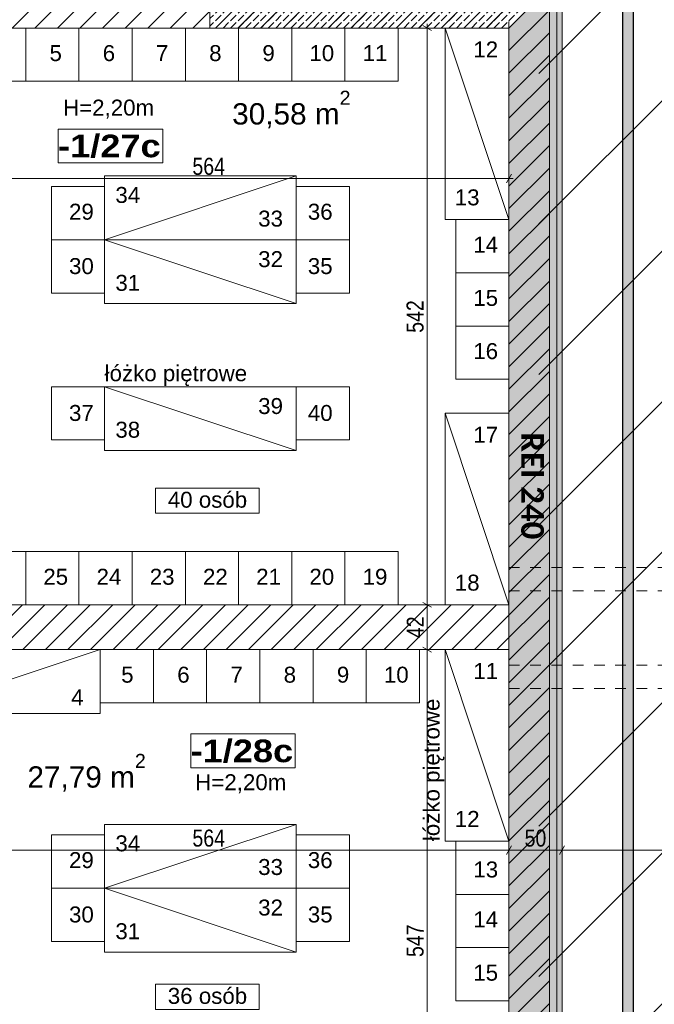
# Model space of a CAD drawing. Header units: centimetres. Extents: x 18292 to 3593338517, y 11794 to 62103.
# Tile 82 of 147: x 898357394 to 898357991, y 54859 to 55784. Entities that reach past the tile are written whole.
import ezdxf

# ---------------------------------------------------------------- set-up
doc = ezdxf.new("R2010")
doc.units = ezdxf.units.CM
doc.header["$MEASUREMENT"] = 0
doc.linetypes.add('Dashed-002', pattern=[20, 10, -10])
for name, color, linetype in [('410-Fundamenty', 7, 'Continuous'), ('499-Wymiary i opisy', 7, 'Continuous'), ('__PROJEKTOWANE', 7, 'Continuous'), ('__PROJEKTOWANE_WYPOSAŻENIE', 7, 'Continuous'), ('MF-NR', 7, 'Continuous'), ('MF_KRESKOWANIE', 7, 'Continuous'), ('MF_NR', 7, 'Continuous'), ('MF_SCIANY_KONSTR', 7, 'Continuous'), ('MF_WIDOK', 7, 'Continuous')]:
    doc.layers.add(name, color=color, linetype=linetype)
doc.styles.add('GENERATED_STYLE_2', font='txt')
doc.styles.add('GENERATED_STYLE_4', font='txt')
doc.styles.add('GENERATED_STYLE_5', font='txt')
doc.styles.add('GENERATED_STYLE_8', font='txt')
doc.dimstyles.new('GENERATED_STYLE__1', dxfattribs={"dimtxt": 16, "dimasz": 6.08, "dimexe": 0.18, "dimexo": 0.0625, "dimgap": 0.09, "dimtad": 1, "dimtih": 1, "dimtoh": 1, "dimdec": 0, "dimzin": 0, "dimdsep": 46, "dimtxsty": 'GENERATED_STYLE_4', "dimblk": 'ARROWHEAD_2', "dimblk1": 'ARROWHEAD_2', "dimblk2": 'ARROWHEAD_2', "dimcen": 0.09, "dimse1": 1, "dimse2": 1, "dimclrd": 7, "dimclre": 7, "dimclrt": 7, "dimadec": 0, "dimazin": 0, "dimtfac": 1, "dimtdec": 4, "dimtmove": 0, "dimatfit": 3, "dimfxl": 0, "dimtolj": 1, "dimtzin": 0, "dimarcsym": 0})
doc.dimstyles.new('GENERATED_STYLE__4', dxfattribs={"dimtxt": 16, "dimasz": 6.08, "dimexe": 0.18, "dimexo": 0.0625, "dimgap": 0.09, "dimtad": 1, "dimdec": 0, "dimzin": 0, "dimdsep": 46, "dimtxsty": 'GENERATED_STYLE_4', "dimblk": 'ARROWHEAD_2', "dimblk1": 'ARROWHEAD_2', "dimblk2": 'ARROWHEAD_2', "dimcen": 0.09, "dimse1": 1, "dimse2": 1, "dimclrd": 7, "dimclre": 7, "dimclrt": 7, "dimadec": 0, "dimazin": 0, "dimtfac": 1, "dimtdec": 4, "dimtmove": 0, "dimatfit": 3, "dimfxl": 0, "dimtolj": 1, "dimtzin": 0, "dimarcsym": 0})
pattern_1 = [(45, (903196041.254, 3898003.605), (-7.071067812, 7.071067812), [7.5, -2.5]), (45, (903196041.254, 3898010.676), (-7.071067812, 7.071067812), [7.5, -2.5])]

# ---------------------------------------------------------------- blocks, each defined once
blk = doc.blocks.new('*D359', base_point=(903196041.25, 3898003.61))
at = {"layer": '499-Wymiary i opisy', "color": 7, "linetype": 'Continuous', "lineweight": 13}
for p, q in [((898357292.28, 55639.09), (898357287.66, 55631.09)), ((898357289.97, 55629.09), (898357289.97, 55641.09)), ((898357851.66, 55631.09), (898357856.28, 55639.09)), ((898357853.97, 55629.09), (898357853.97, 55641.09)), ((898357289.97, 55635.09), (898357853.97, 55635.09)), ((898357853.97, 55635.09), (898357857.88, 55635.09))]:
    blk.add_line(p, q, dxfattribs=at)
at = {"layer": '499-Wymiary i opisy', "color": 7, "lineweight": 13, "insert": (898357556.61, 55638.29), "char_height": 16, "attachment_point": 7, "style": 'GENERATED_STYLE_4'}
blk.add_mtext('\\A1;{\\pql;\\fArial Narrow|b0|i0|c238|p34;564}', dxfattribs=at)
blk = doc.blocks.new('ARROWHEAD_2')
at = {"color": 0, "linetype": 'Continuous', "lineweight": 0}
for p, q in [((0, 0), (-1, 0)), ((-0.38, -0.66), (0.38, 0.66))]:
    blk.add_line(p, q, dxfattribs=at)
blk = doc.blocks.new('*D444', base_point=(903196041.25, 3898003.61))
at = {"layer": '499-Wymiary i opisy', "color": 7, "linetype": 'Continuous', "lineweight": 13}
for p, q in [((898358110.03, 55826.49), (898358110.03, 55830.41)), ((898358116.03, 55826.49), (898358104.03, 55826.49)), ((898358114.03, 55824.18), (898358106.03, 55828.8)), ((898358110.03, 55305.64), (898358110.03, 55826.49)), ((898358116.03, 55305.64), (898358104.03, 55305.64)), ((898358106.03, 55307.95), (898358114.03, 55303.33))]:
    blk.add_line(p, q, dxfattribs=at)
at = {"layer": '499-Wymiary i opisy', "color": 7, "lineweight": 13, "insert": (898358106.83, 55550.71), "char_height": 16, "attachment_point": 7, "rotation": 90, "style": 'GENERATED_STYLE_4'}
blk.add_mtext('\\A1;{\\pql;\\fArial Narrow|b0|i0|c238|p34;521}', dxfattribs=at)
blk = doc.blocks.new('*D513', base_point=(903196041.25, 3898003.61))
at = {"layer": '499-Wymiary i opisy', "color": 7, "linetype": 'Continuous', "lineweight": 13}
for p, q in [((898357783.2, 55192.49), (898357771.2, 55192.49)), ((898357773.2, 55194.8), (898357781.2, 55190.18)), ((898357777.2, 54645.49), (898357777.2, 55192.49)), ((898357773.2, 54647.8), (898357781.2, 54643.18)), ((898357783.2, 54645.49), (898357771.2, 54645.49))]:
    blk.add_line(p, q, dxfattribs=at)
at = {"layer": '499-Wymiary i opisy', "color": 7, "lineweight": 13, "insert": (898357774, 54903.63), "char_height": 16, "attachment_point": 7, "rotation": 90, "style": 'GENERATED_STYLE_4'}
blk.add_mtext('\\A1;{\\pql;\\fArial Narrow|b0|i0|c238|p34;547}', dxfattribs=at)
blk = doc.blocks.new('*D514', base_point=(903196041.25, 3898003.61))
at = {"layer": '499-Wymiary i opisy', "color": 7, "linetype": 'Continuous', "lineweight": 13}
for p, q in [((898357783.2, 55234.49), (898357771.2, 55234.49)), ((898357773.2, 55236.8), (898357781.2, 55232.18)), ((898357777.2, 55192.49), (898357777.2, 55234.49)), ((898357783.2, 55192.49), (898357771.2, 55192.49)), ((898357773.2, 55194.8), (898357781.2, 55190.18))]:
    blk.add_line(p, q, dxfattribs=at)
at = {"layer": '499-Wymiary i opisy', "color": 7, "lineweight": 13, "insert": (898357774, 55203.25), "char_height": 16, "attachment_point": 7, "rotation": 90, "style": 'GENERATED_STYLE_4'}
blk.add_mtext('\\A1;{\\pql;\\fArial Narrow|b0|i0|c238|p34;42}', dxfattribs=at)
blk = doc.blocks.new('*D515', base_point=(903196041.25, 3898003.61))
at = {"layer": '499-Wymiary i opisy', "color": 7, "linetype": 'Continuous', "lineweight": 13}
for p, q in [((898357783.2, 55776.49), (898357771.2, 55776.49)), ((898357781.2, 55774.18), (898357773.2, 55778.8)), ((898357777.2, 55776.49), (898357777.2, 55780.41)), ((898357777.2, 55234.49), (898357777.2, 55776.49)), ((898357783.2, 55234.49), (898357771.2, 55234.49)), ((898357773.2, 55236.8), (898357781.2, 55232.18))]:
    blk.add_line(p, q, dxfattribs=at)
at = {"layer": '499-Wymiary i opisy', "color": 7, "lineweight": 13, "insert": (898357774, 55490.13), "char_height": 16, "attachment_point": 7, "rotation": 90, "style": 'GENERATED_STYLE_4'}
blk.add_mtext('\\A1;{\\pql;\\fArial Narrow|b0|i0|c238|p34;542}', dxfattribs=at)
blk = doc.blocks.new('*D520', base_point=(903196041.25, 3898003.61))
at = {"layer": '499-Wymiary i opisy', "color": 7, "linetype": 'Continuous', "lineweight": 13}
for p, q in [((898357292.28, 55007.95), (898357287.66, 54999.95)), ((898357289.97, 54997.95), (898357289.97, 55009.95)), ((898357856.28, 55007.95), (898357851.66, 54999.95)), ((898357853.97, 54997.95), (898357853.97, 55009.95)), ((898357289.97, 55003.95), (898357853.97, 55003.95))]:
    blk.add_line(p, q, dxfattribs=at)
at = {"layer": '499-Wymiary i opisy', "color": 7, "lineweight": 13, "insert": (898357556.61, 55007.15), "char_height": 16, "attachment_point": 7, "style": 'GENERATED_STYLE_4'}
blk.add_mtext('\\A1;{\\pql;\\fArial Narrow|b0|i0|c238|p34;564}', dxfattribs=at)
blk = doc.blocks.new('*D521', base_point=(903196041.25, 3898003.61))
at = {"layer": '499-Wymiary i opisy', "color": 7, "linetype": 'Continuous', "lineweight": 13}
for p, q in [((898357856.28, 55007.95), (898357851.66, 54999.95)), ((898357853.97, 54997.95), (898357853.97, 55009.95)), ((898357906.28, 55007.95), (898357901.66, 54999.95)), ((898357903.97, 54997.95), (898357903.97, 55009.95)), ((898357853.97, 55003.95), (898357903.97, 55003.95))]:
    blk.add_line(p, q, dxfattribs=at)
at = {"layer": '499-Wymiary i opisy', "color": 7, "lineweight": 13, "insert": (898357868.73, 55007.15), "char_height": 16, "attachment_point": 7, "style": 'GENERATED_STYLE_4'}
blk.add_mtext('\\A1;{\\pql;\\fArial Narrow|b0|i0|c238|p34;50}', dxfattribs=at)
blk = doc.blocks.new('*D522', base_point=(903196041.25, 3898003.61))
at = {"layer": '499-Wymiary i opisy', "color": 7, "linetype": 'Continuous', "lineweight": 13}
for p, q in [((898357906.28, 55007.95), (898357901.66, 54999.95)), ((898357903.97, 54997.95), (898357903.97, 55009.95)), ((898358310.69, 55007.95), (898358306.07, 54999.95)), ((898358308.38, 54997.95), (898358308.38, 55009.95)), ((898357903.97, 55003.95), (898358308.38, 55003.95))]:
    blk.add_line(p, q, dxfattribs=at)
at = {"layer": '499-Wymiary i opisy', "color": 7, "lineweight": 13, "char_height": 16, "attachment_point": 7, "style": 'GENERATED_STYLE_4'}
for s, insert in [('\\A1;{\\pql;\\fArial Narrow|b0|i0|c238|p34;min. 400}', (898358060.62, 55007.15)), ('\\A1;{\\pql;\\fArial Narrow|b0|i0|c238|p34;24}', (898358285.59, 55007.15))]:
    blk.add_mtext(s, dxfattribs=dict(at, insert=insert))

msp = doc.modelspace()

# ---------------------------------------------------------------- hatches: boundary and pattern name
at = {"layer": '410-Fundamenty', "linetype": 'Continuous', "lineweight": 0, "true_color": 0x000000}
h = msp.add_hatch(dxfattribs=at)
h.set_pattern_fill('beton_0006', color=18, style=0, pattern_type=2)
h.set_pattern_definition(pattern_1)
h.paths.add_polyline_path([(898357572.97, 55776.49), (898357597.97, 55801.49), (898357597.97, 56288.49), (898357572.97, 56288.49)])
h = msp.add_hatch(dxfattribs=at)
h.set_pattern_fill('beton_0006', color=18, style=0, pattern_type=2)
h.set_pattern_definition(pattern_1)
h.paths.add_polyline_path([(898357898.97, 54600.49), (898357898.97, 55821.49), (898357883.97, 55806.49), (898357883.97, 54615.49)])
h = msp.add_hatch(dxfattribs=at)
h.set_pattern_fill('Styropian_0006', color=18, style=0, pattern_type=2)
h.set_pattern_definition([(90, (903196041.2538, 3898003.6053), (-3.4641016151, 0), [2, -4]), (90, (903196039.5217, 3898006.6053), (-3.4641016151, 0), [2, -4]), (150, (903196041.2538, 3898005.6053), (1.7320508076, 3), [2, -4]), (150, (903196037.7897, 3898005.6053), (1.7320508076, 3), [2, -4]), (210, (903196041.2538, 3898003.6053), (-1.7320508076, 3), [2, -4]), (210, (903196037.7897, 3898003.6053), (-1.7320508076, 3), [2, -4])])
h.paths.add_polyline_path([(898357903.97, 54595.49), (898357903.97, 55826.49), (898357898.97, 55821.49), (898357898.97, 54600.49)])
h = msp.add_hatch(dxfattribs=at)
h.set_pattern_fill('beton_0006', color=18, style=0, pattern_type=2)
h.set_pattern_definition(pattern_1)
h.paths.add_polyline_path([(898357883.97, 54615.49), (898357883.97, 55806.49), (898357878.97, 55801.49), (898357878.97, 54620.49)])
h = msp.add_hatch(dxfattribs=at)
h.set_pattern_fill('beton_0006', color=18, style=0, pattern_type=2)
h.set_pattern_definition(pattern_1)
h.paths.add_polyline_path([(898357878.97, 55801.49), (898357597.97, 55801.49), (898357572.97, 55776.49), (898357853.97, 55776.49)])
h = msp.add_hatch(dxfattribs=at)
h.set_pattern_fill('beton_0006', color=18, style=0, pattern_type=2)
h.set_pattern_definition(pattern_1)
h.paths.add_polyline_path([(898357878.97, 54620.49), (898357878.97, 55801.49), (898357853.97, 55776.49), (898357853.97, 54645.49)])
at = {"layer": '__PROJEKTOWANE', "linetype": 'Continuous', "lineweight": 13}
h = msp.add_hatch(dxfattribs=at)
h.set_pattern_fill('Bloczki_ceramiczne_kopia_8A', color=150, style=0, pattern_type=2)
h.set_pattern_definition([(45, (903196041.25, 3898003.61), (-70.7106781, 70.7106781), [])])
h.paths.add_polyline_path([(898357581.97, 54617.49), (898357881.97, 54617.49), (898357881.97, 55810.49), (898357600.97, 55810.49), (898357600.97, 56706.54), (898357961.07, 56706.54), (898357959.15, 56167.49), (898358238.97, 56167.49), (898358238.97, 54260.49), (898357938.97, 54260.49), (898357938.97, 53759.49), (898355999.97, 53759.49), (898355999.97, 54560.49), (898355701, 54560.49), (898355699.98, 55446.69), (898353981.16, 55446.61), (898353981.16, 55792.49), (898356056.97, 55792.49), (898356056.97, 54917.49), (898356356.97, 54917.49), (898356356.97, 54116.49), (898357581.97, 54116.49)])
at = {"layer": '__PROJEKTOWANE', "linetype": 'Continuous', "lineweight": 25}
h = msp.add_hatch(color=230, dxfattribs=at)
h.paths.add_polyline_path([(898355781.94, 56613.92), (898355781.94, 54825.65), (898356258.5, 54825.65), (898356258.5, 54038.82), (898356689.42, 54038.82), (898356689.42, 53475.15), (898357338.8, 53475.15), (898357338.8, 54038.82), (898357678.89, 54038.82), (898357678.89, 54541.02), (898357971.09, 54541.02), (898357971.09, 55897.12), (898356706.18, 55897.12), (898356706.18, 56613.92)])
h.paths.add_polyline_path([(898356699.42, 53485.15), (898356699.42, 54048.82), (898356268.5, 54048.82), (898356268.5, 54835.65), (898355791.94, 54835.65), (898355791.94, 56603.92), (898356696.18, 56603.92), (898356696.18, 55887.12), (898357961.09, 55887.12), (898357961.09, 54551.02), (898357668.89, 54551.02), (898357668.89, 54048.82), (898357328.8, 54048.82), (898357328.8, 53485.15)], flags=0)
at = {"layer": 'MF_KRESKOWANIE', "linetype": 'Continuous', "lineweight": 13}
h = msp.add_hatch(dxfattribs=at)
h.set_pattern_fill('bloczki_ceramiczne_0006', color=250, style=0, pattern_type=2)
h.set_pattern_definition([(45, (903196041.254, 3898003.605), (-10.606601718, 10.606601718), [])])
h.paths.add_polyline_path([(898356046.97, 54907.49), (898356346.97, 54907.49), (898356346.97, 54896.49), (898356346.97, 54735.49), (898356346.97, 54106.49), (898356414.97, 54106.49), (898356722.97, 54106.49), (898356722.97, 53966.49), (898356764.97, 53966.49), (898357046.65, 53966.49), (898357046.65, 53894.49), (898357046.65, 53558.49), (898357216.65, 53558.49), (898357216.65, 53894.49), (898357216.65, 53966.49), (898357216.65, 54106.49), (898357591.97, 54106.49), (898357591.97, 54607.49), (898357891.97, 54607.49), (898357891.97, 54660.49), (898357891.97, 55820.49), (898357572.97, 55820.49), (898356796.97, 55820.49), (898356796.97, 55776.49), (898356867.97, 55776.49), (898356867.97, 55556.49), (898356800.97, 55556.49), (898356790.97, 55556.49), (898356790.97, 55514.49), (898357010.97, 55514.49), (898357010.97, 55556.49), (898356909.97, 55556.49), (898356909.97, 55776.49), (898357247.97, 55776.49), (898357247.97, 55556.49), (898357090.97, 55556.49), (898357090.97, 55514.49), (898357289.97, 55514.49), (898357289.97, 55776.49), (898357553.97, 55776.49), (898357853.97, 55776.49), (898357853.97, 55234.49), (898357553.97, 55234.49), (898357289.97, 55234.49), (898357289.97, 55434.49), (898357247.97, 55434.49), (898357247.97, 55393.49), (898357247.97, 55026.49), (898357289.97, 55026.49), (898357289.97, 55192.49), (898357853.97, 55192.49), (898357853.97, 54645.49), (898357589.97, 54645.49), (898357589.97, 54735.49), (898357589.97, 54747.49), (898357289.97, 54747.49), (898357289.97, 54934.49), (898357247.97, 54934.49), (898357247.97, 54747.49), (898357247.97, 54705.49), (898357553.97, 54705.49), (898357553.97, 54144.49), (898357151.97, 54144.49), (898357151.97, 54705.49), (898357155.97, 54705.49), (898357155.97, 54747.49), (898357057.97, 54747.49), (898357057.97, 54705.49), (898357109.97, 54705.49), (898357109.97, 54290.49), (898357084.97, 54290.49), (898357099.97, 54248.49), (898357109.97, 54248.49), (898357109.97, 54144.49), (898356929.97, 54144.49), (898356929.97, 54147.49), (898356887.97, 54147.49), (898356887.97, 54144.49), (898356874.97, 54144.49), (898356874.97, 54106.49), (898357178.65, 54106.49), (898357178.65, 54008.49), (898357178.65, 53894.49), (898357178.31, 53894.49), (898357178.31, 53600.49), (898357088.65, 53600.49), (898357088.65, 53894.49), (898357088.65, 53983.49), (898357063.65, 54008.49), (898356764.97, 54008.49), (898356764.97, 54106.49), (898356814.97, 54106.49), (898356814.97, 54144.49), (898356764.97, 54144.49), (898356764.97, 54159.49), (898356722.97, 54159.49), (898356722.97, 54144.49), (898356384.97, 54144.49), (898356384.97, 54705.49), (898356524.97, 54705.49), (898356524.97, 54747.49), (898356384.97, 54747.49), (898356384.97, 54907.49), (898356648.97, 54907.49), (898356648.97, 54871.49), (898356690.97, 54871.49), (898356690.97, 55099.49), (898356648.97, 55099.49), (898356648.97, 54945.49), (898356394.97, 54945.49), (898356084.97, 54945.49), (898356084.97, 55790.1), (898356547.51, 55790.44), (898356547.65, 55820.49), (898356084.97, 55820.49), (898356060.97, 55782.49), (898356046.97, 55782.49), (898356046.97, 54945.49)])

# ---------------------------------------------------------------- linework, layer by layer
at = {"layer": '410-Fundamenty', "color": 7, "linetype": 'Continuous', "lineweight": 13}
msp.add_line((898357898.97, 54600.49), (898357898.97, 55821.49), dxfattribs=at)
at = {"layer": '410-Fundamenty', "color": 7, "linetype": 'Continuous', "lineweight": 13, "flags": 128}
for points in [[(898357572.97, 56288.49), (898357572.97, 55776.49)], [(898357903.97, 54595.49), (898357903.97, 55826.49)], [(898357572.97, 55776.49), (898357853.97, 55776.49)], [(898357853.97, 55776.49), (898357853.97, 54645.49)]]:
    msp.add_lwpolyline(points, dxfattribs=at)
at = {"layer": '__PROJEKTOWANE', "color": 230, "linetype": 'Continuous', "lineweight": 25, "flags": 128}
for points in [[(898356689.42, 53475.15), (898357338.8, 53475.15), (898357338.8, 54038.82), (898357678.89, 54038.82), (898357678.89, 54541.02), (898357971.09, 54541.02), (898357971.09, 55897.12), (898356706.18, 55897.12), (898356706.18, 56613.92), (898355781.96, 56613.92), (898355781.96, 54825.65), (898356258.5, 54825.65), (898356258.5, 54038.82), (898356689.42, 54038.82)], [(898356699.42, 53485.15), (898357328.8, 53485.15), (898357328.8, 54048.82), (898357668.89, 54048.82), (898357668.89, 54551.02), (898357961.09, 54551.02), (898357961.09, 55887.12), (898356696.18, 55887.12), (898356696.18, 56603.92), (898355791.94, 56603.92), (898355791.94, 54835.65), (898356268.5, 54835.65), (898356268.5, 54048.82), (898356699.42, 54048.82)]]:
    msp.add_lwpolyline(points, close=True, dxfattribs=at)
at = {"layer": '__PROJEKTOWANE_WYPOSAŻENIE', "color": 7, "linetype": 'Continuous', "lineweight": 13}
for p, q in [((898357853.97, 55596.49), (898357793.97, 55776.49)), ((898357474.1, 55577.49), (898357654.1, 55637.49)), ((898357474.1, 55577.49), (898357654.1, 55517.49)), ((898357474.1, 55439.49), (898357654.1, 55379.49)), ((898357853.97, 55234.49), (898357793.97, 55414.49)), ((898357469.97, 55192.49), (898357289.97, 55132.49)), ((898357853.97, 55012.49), (898357793.97, 55192.49)), ((898357474.1, 54968.29), (898357654.1, 55028.29)), ((898357474.1, 54968.29), (898357654.1, 54908.29))]:
    msp.add_line(p, q, dxfattribs=at)
at = {"layer": '__PROJEKTOWANE_WYPOSAŻENIE', "color": 7, "linetype": 'Continuous', "lineweight": 13, "flags": 128}
for points in [[(898357399.97, 55776.49), (898357399.97, 55726.49), (898357349.97, 55726.49), (898357349.97, 55776.49)], [(898357449.97, 55776.49), (898357449.97, 55726.49), (898357399.97, 55726.49), (898357399.97, 55776.49)], [(898357499.97, 55776.49), (898357499.97, 55726.49), (898357449.97, 55726.49), (898357449.97, 55776.49)], [(898357549.97, 55776.49), (898357549.97, 55726.49), (898357499.97, 55726.49), (898357499.97, 55776.49)], [(898357599.97, 55776.49), (898357599.97, 55726.49), (898357549.97, 55726.49), (898357549.97, 55776.49)], [(898357649.97, 55776.49), (898357649.97, 55726.49), (898357599.97, 55726.49), (898357599.97, 55776.49)], [(898357699.97, 55776.49), (898357699.97, 55726.49), (898357649.97, 55726.49), (898357649.97, 55776.49)], [(898357749.97, 55776.49), (898357749.97, 55726.49), (898357699.97, 55726.49), (898357699.97, 55776.49)], [(898357793.97, 55596.49), (898357853.97, 55596.49), (898357853.97, 55776.49), (898357793.97, 55776.49)], [(898357474.1, 55577.49), (898357474.1, 55637.49), (898357654.1, 55637.49), (898357654.1, 55577.49)], [(898357474.1, 55627.49), (898357474.1, 55577.49), (898357424.1, 55577.49), (898357424.1, 55627.49)], [(898357654.1, 55577.49), (898357654.1, 55627.49), (898357704.1, 55627.49), (898357704.1, 55577.49)], [(898357853.97, 55596.49), (898357853.97, 55546.49), (898357803.97, 55546.49), (898357803.97, 55596.49)], [(898357474.1, 55527.49), (898357474.1, 55577.49), (898357424.1, 55577.49), (898357424.1, 55527.49)], [(898357474.1, 55577.49), (898357474.1, 55517.49), (898357654.1, 55517.49), (898357654.1, 55577.49)], [(898357654.1, 55577.49), (898357654.1, 55527.49), (898357704.1, 55527.49), (898357704.1, 55577.49)], [(898357853.97, 55546.49), (898357853.97, 55496.49), (898357803.97, 55496.49), (898357803.97, 55546.49)], [(898357853.97, 55496.49), (898357853.97, 55446.49), (898357803.97, 55446.49), (898357803.97, 55496.49)], [(898357474.1, 55389.49), (898357474.1, 55439.49), (898357424.1, 55439.49), (898357424.1, 55389.49)], [(898357474.1, 55439.49), (898357474.1, 55379.49), (898357654.1, 55379.49), (898357654.1, 55439.49)], [(898357654.1, 55439.49), (898357654.1, 55389.49), (898357704.1, 55389.49), (898357704.1, 55439.49)], [(898357793.97, 55234.49), (898357853.97, 55234.49), (898357853.97, 55414.49), (898357793.97, 55414.49)], [(898357399.97, 55284.49), (898357399.97, 55234.49), (898357349.97, 55234.49), (898357349.97, 55284.49)], [(898357449.97, 55284.49), (898357449.97, 55234.49), (898357399.97, 55234.49), (898357399.97, 55284.49)], [(898357499.97, 55284.49), (898357499.97, 55234.49), (898357449.97, 55234.49), (898357449.97, 55284.49)], [(898357549.97, 55284.49), (898357549.97, 55234.49), (898357499.97, 55234.49), (898357499.97, 55284.49)], [(898357599.97, 55284.49), (898357599.97, 55234.49), (898357549.97, 55234.49), (898357549.97, 55284.49)], [(898357649.97, 55284.49), (898357649.97, 55234.49), (898357599.97, 55234.49), (898357599.97, 55284.49)], [(898357699.97, 55284.49), (898357699.97, 55234.49), (898357649.97, 55234.49), (898357649.97, 55284.49)], [(898357749.97, 55284.49), (898357749.97, 55234.49), (898357699.97, 55234.49), (898357699.97, 55284.49)], [(898357469.97, 55132.49), (898357469.97, 55192.49), (898357289.97, 55192.49), (898357289.97, 55132.49)], [(898357519.97, 55192.49), (898357519.97, 55142.49), (898357469.97, 55142.49), (898357469.97, 55192.49)], [(898357569.97, 55192.49), (898357569.97, 55142.49), (898357519.97, 55142.49), (898357519.97, 55192.49)], [(898357619.97, 55192.49), (898357619.97, 55142.49), (898357569.97, 55142.49), (898357569.97, 55192.49)], [(898357669.97, 55192.49), (898357669.97, 55142.49), (898357619.97, 55142.49), (898357619.97, 55192.49)], [(898357719.97, 55192.49), (898357719.97, 55142.49), (898357669.97, 55142.49), (898357669.97, 55192.49)], [(898357769.97, 55192.49), (898357769.97, 55142.49), (898357719.97, 55142.49), (898357719.97, 55192.49)], [(898357793.97, 55012.49), (898357853.97, 55012.49), (898357853.97, 55192.49), (898357793.97, 55192.49)], [(898357474.1, 54968.29), (898357474.1, 55028.29), (898357654.1, 55028.29), (898357654.1, 54968.29)], [(898357474.1, 55018.29), (898357474.1, 54968.29), (898357424.1, 54968.29), (898357424.1, 55018.29)], [(898357654.1, 54968.29), (898357654.1, 55018.29), (898357704.1, 55018.29), (898357704.1, 54968.29)], [(898357853.97, 55012.49), (898357853.97, 54962.49), (898357803.97, 54962.49), (898357803.97, 55012.49)], [(898357474.1, 54918.29), (898357474.1, 54968.29), (898357424.1, 54968.29), (898357424.1, 54918.29)], [(898357474.1, 54968.29), (898357474.1, 54908.29), (898357654.1, 54908.29), (898357654.1, 54968.29)], [(898357654.1, 54968.29), (898357654.1, 54918.29), (898357704.1, 54918.29), (898357704.1, 54968.29)], [(898357853.97, 54962.49), (898357853.97, 54912.49), (898357803.97, 54912.49), (898357803.97, 54962.49)], [(898357853.97, 54912.49), (898357853.97, 54862.49), (898357803.97, 54862.49), (898357803.97, 54912.49)]]:
    msp.add_lwpolyline(points, close=True, dxfattribs=at)
at = {"layer": '__PROJEKTOWANE_WYPOSAŻENIE', "color": 150, "linetype": 'Continuous', "lineweight": 13, "flags": 128}
for points in [[(898357522.06, 55344.22), (898357619.46, 55344.22), (898357619.46, 55320.65), (898357522.06, 55320.65)], [(898357522.06, 54878.03), (898357619.46, 54878.03), (898357619.46, 54854.46), (898357522.06, 54854.46)]]:
    msp.add_lwpolyline(points, close=True, dxfattribs=at)
at = {"layer": '__PROJEKTOWANE_WYPOSAŻENIE', "color": 7, "linetype": 'Dashed-002', "lineweight": 13, "flags": 128}
for points in [[(898357853.97, 55269.64), (898358276.97, 55269.64)], [(898357853.97, 55247.7), (898358276.97, 55247.7)], [(898357853.97, 55177.74), (898358276.97, 55177.74)], [(898357853.97, 55155.8), (898358276.97, 55155.8)]]:
    msp.add_lwpolyline(points, dxfattribs=at)
at = {"layer": 'MF-NR', "color": 7, "linetype": 'Continuous', "lineweight": 13}
for p, q in [((898357430.45, 55681.55), (898357523.78, 55681.55)), ((898357430.45, 55649.66), (898357430.45, 55681.55)), ((898357528.78, 55681.55), (898357528.78, 55649.66)), ((898357554.96, 55113.19), (898357648.29, 55113.19)), ((898357554.96, 55081.29), (898357554.96, 55113.19)), ((898357653.29, 55113.19), (898357653.29, 55081.29))]:
    msp.add_line(p, q, dxfattribs=at)
at = {"layer": 'MF-NR', "color": 7, "linetype": 'Continuous', "lineweight": 13, "flags": 128}
for points in [[(898357523.78, 55649.66), (898357430.45, 55649.66)], [(898357648.29, 55081.29), (898357554.96, 55081.29)]]:
    msp.add_lwpolyline(points, dxfattribs=at)
at = {"layer": 'MF_SCIANY_KONSTR', "color": 7, "linetype": 'Continuous', "lineweight": 13}
for p, q in [((898357891.97, 54660.49), (898357891.97, 55820.49)), ((898357553.97, 55776.49), (898357289.97, 55776.49)), ((898357553.97, 55776.49), (898357853.97, 55776.49)), ((898357853.97, 55234.49), (898357853.97, 55782.49)), ((898357553.97, 55234.49), (898357289.97, 55234.49)), ((898357553.97, 55234.49), (898357853.97, 55234.49)), ((898357289.97, 55192.49), (898357853.97, 55192.49)), ((898357853.97, 54645.49), (898357853.97, 55192.49))]:
    msp.add_line(p, q, dxfattribs=at)
at = {"layer": 'MF_WIDOK', "color": 5, "linetype": 'Continuous', "lineweight": 15, "flags": 128}
for points in [[(898357430.45, 55681.55), (898357528.78, 55681.55), (898357528.78, 55649.66), (898357430.45, 55649.66)], [(898357554.96, 55113.19), (898357653.29, 55113.19), (898357653.29, 55081.29), (898357554.96, 55081.29)]]:
    msp.add_lwpolyline(points, close=True, dxfattribs=at)

# ---------------------------------------------------------------- texts
at = {"layer": '__PROJEKTOWANE', "color": 150, "lineweight": 13, "char_height": 20, "attachment_point": 7, "style": 'GENERATED_STYLE_2'}
for s, insert in [('{\\fArial|b0|i0|c238|p38;30,58 m{\\H0.66x;\\S2^  ;}}', (898357593.97, 55682.11)), ('{\\fArial|b0|i0|c238|p38;27,79 m{\\H0.66x;\\S2^  ;}}', (898357401.58, 55059.07))]:
    msp.add_mtext(s, dxfattribs=dict(at, insert=insert))
at = {"layer": '__PROJEKTOWANE', "color": 7, "linetype": 'Continuous', "lineweight": 13, "char_height": 15, "attachment_point": 2, "style": 'GENERATED_STYLE_2'}
for insert in [(898357477.82, 55709.2), (898357602.02, 55075.35)]:
    msp.add_mtext('\\A1;{\\pqc;\\fArial|b0|i0|c238|p38;H=2,20m}', dxfattribs=dict(at, insert=insert))
at = {"layer": '__PROJEKTOWANE', "color": 1, "linetype": 'Continuous', "lineweight": 13, "insert": (898357865.36, 55396.57), "char_height": 21.2625, "attachment_point": 7, "rotation": 270, "style": 'GENERATED_STYLE_8'}
msp.add_mtext('\\A1;{\\pql;\\fCalibri Light|b1|i0|c238|p34;REI 240}', dxfattribs=at)
at = {"layer": '__PROJEKTOWANE_WYPOSAŻENIE', "color": 150, "linetype": 'Continuous', "lineweight": 13, "char_height": 15, "style": 'GENERATED_STYLE_2'}
for s, insert, attachment_point in [('\\A1;{\\pqc;\\fArial|b0|i0|c238|p38;5}', (898357428.16, 55760.4), 2), ('\\A1;{\\pqc;\\fArial|b0|i0|c238|p38;6}', (898357478.16, 55760.4), 2), ('\\A1;{\\pqc;\\fArial|b0|i0|c238|p38;7}', (898357528.16, 55760.4), 2), ('\\A1;{\\pqc;\\fArial|b0|i0|c238|p38;8}', (898357578.16, 55760.4), 2), ('\\A1;{\\pqc;\\fArial|b0|i0|c238|p38;9}', (898357628.16, 55760.4), 2), ('\\A1;{\\pqc;\\fArial|b0|i0|c238|p38;10}', (898357678.16, 55760.4), 2), ('\\A1;{\\pqc;\\fArial|b0|i0|c238|p38;11}', (898357728.16, 55760.4), 2), ('\\A1;{\\pqc;\\fArial|b0|i0|c238|p38;12}', (898357832.22, 55763.83), 2), ('\\A1;{\\pqc;\\fArial|b0|i0|c238|p38;34}', (898357495.86, 55627.14), 2), ('\\A1;{\\pqc;\\fArial|b0|i0|c238|p38;13}', (898357814.78, 55624.87), 2), ('\\A1;{\\pqc;\\fArial|b0|i0|c238|p38;29}', (898357452.3, 55611.4), 2), ('\\A1;{\\pqc;\\fArial|b0|i0|c238|p38;36}', (898357676.69, 55611.4), 2), ('\\A1;{\\pqc;\\fArial|b0|i0|c238|p38;33}', (898357630.05, 55604.9), 2), ('\\A1;{\\pqc;\\fArial|b0|i0|c238|p38;14}', (898357832.16, 55580.4), 2), ('\\A1;{\\pqc;\\fArial|b0|i0|c238|p38;32}', (898357630.05, 55566.81), 2), ('\\A1;{\\pqc;\\fArial|b0|i0|c238|p38;30}', (898357452.3, 55560.3), 2), ('\\A1;{\\pqc;\\fArial|b0|i0|c238|p38;35}', (898357676.69, 55560.3), 2), ('\\A1;{\\pqc;\\fArial|b0|i0|c238|p38;31}', (898357495.86, 55544.56), 2), ('\\A1;{\\pqc;\\fArial|b0|i0|c238|p38;15}', (898357832.16, 55530.4), 2), ('\\A1;{\\pqc;\\fArial|b0|i0|c238|p38;16}', (898357832.16, 55480.4), 2), ('\\A1;{\\pql;\\fArial|b0|i0|c238|p38;łóżko piętrowe}', (898357474.1, 55459.64), 1), ('\\A1;{\\pqc;\\fArial|b0|i0|c238|p38;39}', (898357630.05, 55428.81), 2), ('\\A1;{\\pqc;\\fArial|b0|i0|c238|p38;37}', (898357452.3, 55422.3), 2), ('\\A1;{\\pqc;\\fArial|b0|i0|c238|p38;40}', (898357676.69, 55422.3), 2), ('\\A1;{\\pqc;\\fArial|b0|i0|c238|p38;38}', (898357495.86, 55406.56), 2), ('\\A1;{\\pqc;\\fArial|b0|i0|c238|p38;17}', (898357832.22, 55401.83), 2), ('\\A1;{\\pqc;\\fArial|b0|i0|c238|p38;40 osób}', (898357570.76, 55340.79), 2), ('\\A1;{\\pqc;\\fArial|b0|i0|c238|p38;25}', (898357428.16, 55268.4), 2), ('\\A1;{\\pqc;\\fArial|b0|i0|c238|p38;24}', (898357478.16, 55268.4), 2), ('\\A1;{\\pqc;\\fArial|b0|i0|c238|p38;23}', (898357528.16, 55268.4), 2), ('\\A1;{\\pqc;\\fArial|b0|i0|c238|p38;22}', (898357578.16, 55268.4), 2), ('\\A1;{\\pqc;\\fArial|b0|i0|c238|p38;21}', (898357628.16, 55268.4), 2), ('\\A1;{\\pqc;\\fArial|b0|i0|c238|p38;20}', (898357678.16, 55268.4), 2), ('\\A1;{\\pqc;\\fArial|b0|i0|c238|p38;19}', (898357728.16, 55268.4), 2), ('\\A1;{\\pqc;\\fArial|b0|i0|c238|p38;18}', (898357814.78, 55262.87), 2), ('\\A1;{\\pqc;\\fArial|b0|i0|c238|p38;5}', (898357495.48, 55176.4), 2), ('\\A1;{\\pqc;\\fArial|b0|i0|c238|p38;6}', (898357548.16, 55176.4), 2), ('\\A1;{\\pqc;\\fArial|b0|i0|c238|p38;7}', (898357598.16, 55176.4), 2), ('\\A1;{\\pqc;\\fArial|b0|i0|c238|p38;8}', (898357648.16, 55176.4), 2), ('\\A1;{\\pqc;\\fArial|b0|i0|c238|p38;9}', (898357698.16, 55176.4), 2), ('\\A1;{\\pqc;\\fArial|b0|i0|c238|p38;10}', (898357748.16, 55176.4), 2), ('\\A1;{\\pqc;\\fArial|b0|i0|c238|p38;11}', (898357832.22, 55179.83), 2), ('\\A1;{\\pqc;\\fArial|b0|i0|c238|p38;4}', (898357448.53, 55155.22), 2), ('\\A1;{\\pqc;\\fArial|b0|i0|c238|p38;12}', (898357814.78, 55040.87), 2), ('\\A1;{\\pqc;\\fArial|b0|i0|c238|p38;34}', (898357495.86, 55017.94), 2), ('\\A1;{\\pqc;\\fArial|b0|i0|c238|p38;29}', (898357452.3, 55002.2), 2), ('\\A1;{\\pqc;\\fArial|b0|i0|c238|p38;36}', (898357676.69, 55002.2), 2), ('\\A1;{\\pqc;\\fArial|b0|i0|c238|p38;33}', (898357630.05, 54995.7), 2), ('\\A1;{\\pqc;\\fArial|b0|i0|c238|p38;13}', (898357832.22, 54993.38), 2), ('\\A1;{\\pqc;\\fArial|b0|i0|c238|p38;30}', (898357452.3, 54951.1), 2), ('\\A1;{\\pqc;\\fArial|b0|i0|c238|p38;32}', (898357630.05, 54957.61), 2), ('\\A1;{\\pqc;\\fArial|b0|i0|c238|p38;35}', (898357676.69, 54951.1), 2), ('\\A1;{\\pqc;\\fArial|b0|i0|c238|p38;14}', (898357832.16, 54946.4), 2), ('\\A1;{\\pqc;\\fArial|b0|i0|c238|p38;31}', (898357495.86, 54935.36), 2), ('\\A1;{\\pqc;\\fArial|b0|i0|c238|p38;15}', (898357832.16, 54896.4), 2), ('\\A1;{\\pqc;\\fArial|b0|i0|c238|p38;36 osób}', (898357570.76, 54874.61), 2)]:
    msp.add_mtext(s, dxfattribs=dict(at, insert=insert, attachment_point=attachment_point))
at = {"layer": '__PROJEKTOWANE_WYPOSAŻENIE', "color": 150, "linetype": 'Continuous', "lineweight": 13, "insert": (898357773.82, 55012.49), "char_height": 15, "attachment_point": 1, "rotation": 90, "style": 'GENERATED_STYLE_2'}
msp.add_mtext('\\A1;{\\pql;\\fArial|b0|i0|c238|p38;łóżko piętrowe}', dxfattribs=at)
at = {"layer": 'MF_NR', "color": 7, "linetype": 'Continuous', "lineweight": 13, "char_height": 21.2625, "attachment_point": 7, "style": 'GENERATED_STYLE_5'}
for s, insert in [('\\A1;{\\pql;\\fArial Black|b0|i0|c238|p38;-1/27c}', (898357430.36, 55654.43)), ('\\A1;{\\pql;\\fArial Black|b0|i0|c238|p38;-1/28c}', (898357554.87, 55086.06))]:
    msp.add_mtext(s, dxfattribs=dict(at, insert=insert))

# ---------------------------------------------------------------- dimensions: what is measured, and where the dimension line sits
at = {"layer": '499-Wymiary i opisy', "color": 7, "linetype": 'Continuous', "lineweight": 13}
for base, p1, p2, picture, middle in [((898358110.03, 55826.49), (898358308.38, 55305.64), (898357903.97, 55826.49), '*D444', (898358098.83, 55569)), ((898357777.2, 55776.49), (898357853.97, 55234.49), (898357853.97, 55776.49), '*D515', (898357766, 55508.43)), ((898357777.2, 55234.49), (898357853.97, 55192.49), (898357853.97, 55234.49), '*D514', (898357766, 55215.45)), ((898357777.2, 55192.49), (898357853.97, 54645.49), (898357853.97, 55192.49), '*D513', (898357766, 54921.93))]:
    dim = msp.add_linear_dim(base=base, p1=p1, p2=p2, angle=90, dimstyle='GENERATED_STYLE__4', dxfattribs=at)
    dim.commit()
    dim.dimension.update_dxf_attribs({"geometry": picture, "text_midpoint": middle, "dimtype": 160, "text_rotation": 90})
for base, p1, p2, picture, middle in [((898357853.97, 55635.09), (898357289.97, 55776.49), (898357853.97, 55192.49), '*D359', (898357574.9, 55646.29)), ((898357903.97, 55003.95), (898357853.97, 55192.49), (898357903.97, 55210.99), '*D521', (898357880.93, 55015.15)), ((898357853.97, 55003.95), (898357289.97, 55192.49), (898357853.97, 55192.49), '*D520', (898357574.9, 55015.15))]:
    dim = msp.add_linear_dim(base=base, p1=p1, p2=p2, dimstyle='GENERATED_STYLE__1', dxfattribs=at)
    dim.commit()
    dim.dimension.update_dxf_attribs({"geometry": picture, "text_midpoint": middle, "dimtype": 160})
dim = msp.add_linear_dim(base=(898358308.38, 55003.95), p1=(898357903.97, 55210.99), p2=(898358308.38, 55124.99), text='min. 400', dimstyle='GENERATED_STYLE__1', dxfattribs=at)
dim.commit()
dim.dimension.update_dxf_attribs({"geometry": '*D522', "text_midpoint": (898358103.31, 55015.15), "dimtype": 160})

doc.saveas('drawing.dxf')
